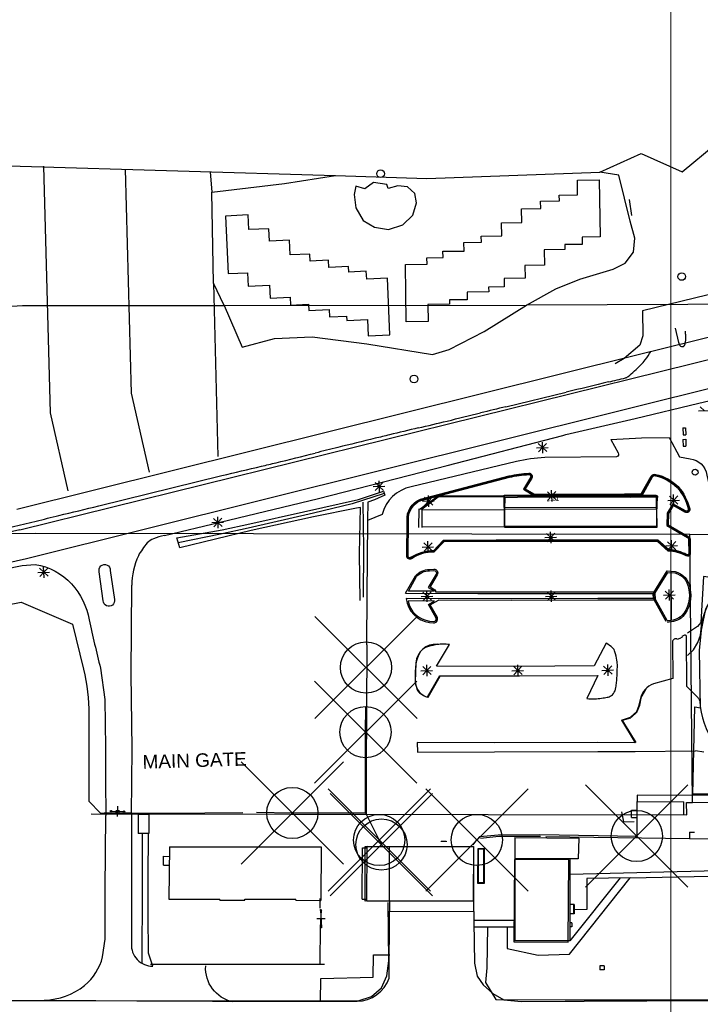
# Model space of a CAD drawing. Header units: metres. Extents: x 711 to 831, y 126 to 250.
# Tile 6 of 39: x 739.84 to 743.16, y 208.32 to 213.14. Entities that reach past the tile are written whole.
import ezdxf

# ---------------------------------------------------------------- set-up
doc = ezdxf.new("R2010")
doc.units = ezdxf.units.M
doc.header["$PDMODE"] = 35
doc.header["$PDSIZE"] = 0.25
for name, color, linetype in [('Scale_1-500', 253, 'CONTINUOUS'), ('x-Exist-Demolish$0$10-WEG', 253, 'CONTINUOUS'), ('x-Exist-Demolish$0$101', 253, 'CONTINUOUS'), ('x-Exist-Demolish$0$103', 253, 'CONTINUOUS'), ('x-Exist-Demolish$0$104', 253, 'CONTINUOUS'), ('x-Exist-Demolish$0$106', 253, 'CONTINUOUS'), ('x-Exist-Demolish$0$123', 253, 'CONTINUOUS'), ('x-Exist-Demolish$0$124', 253, 'CONTINUOUS'), ('x-Exist-Demolish$0$17-ITEMS', 253, 'CONTINUOUS'), ('x-Exist-Demolish$0$2', 253, 'CONTINUOUS'), ('x-Exist-Demolish$0$20-KAVEL', 253, 'CONTINUOUS'), ('x-Exist-Demolish$0$217', 253, 'CONTINUOUS'), ('x-Exist-Demolish$0$30-BUILD', 253, 'CONTINUOUS'), ('x-Exist-Demolish$0$5-KUST', 253, 'CONTINUOUS'), ('x-Exist-Demolish$0$708', 253, 'CONTINUOUS'), ('x-Exist-Demolish$0$725', 253, 'CONTINUOUS'), ('x-Exist-Demolish$0$731', 253, 'CONTINUOUS'), ('x-Exist-Demolish$0$738', 253, 'CONTINUOUS'), ('x-Exist-Demolish$0$746', 253, 'CONTINUOUS'), ('x-Exist-Demolish$0$749', 253, 'CONTINUOUS'), ('x-Exist-Demolish$0$759', 253, 'CONTINUOUS'), ('x-Exist-Demolish$0$766', 253, 'CONTINUOUS'), ('x-Exist-Demolish$0$775', 253, 'CONTINUOUS'), ('x-Exist-Demolish$0$778', 253, 'CONTINUOUS'), ('x-Exist-Demolish$0$792', 253, 'CONTINUOUS'), ('x-Exist-Demolish$0$800', 253, 'CONTINUOUS'), ('x-Exist-Demolish$0$806', 253, 'CONTINUOUS'), ('x-Exist-Demolish$0$807', 253, 'CONTINUOUS'), ('x-Exist-Demolish$0$999', 253, 'CONTINUOUS'), ('x-Exist-Demolish$0$LINASXX', 253, 'CONTINUOUS'), ('x-Exist-Demolish$0$NEO', 253, 'CONTINUOUS'), ('x-Exist-Demolish$0$RASTER', 253, 'x-Exist-Demolish$0$NIEUW$0$FENCE'), ('x-Exist-Demolish$0$TEXT', 253, 'CONTINUOUS'), ('x-Exist-Demolish$0$TEXT2', 253, 'CONTINUOUS'), ('x-Exist-Demolish$0$Z', 253, 'CONTINUOUS')]:
    doc.layers.add(name, color=color, linetype=linetype)
doc.layers.add('X-XX-AL-TEKENBLAD_DEELKADER-G', color=1, linetype='CONTINUOUS', lineweight=18, plot=False)
doc.styles.add('x-Exist-Demolish$0$NIEUW$0$STANDARD', font='arial.ttf')
doc.styles.add('x-Exist-Demolish$0$Standard', font='arial.ttf')
doc.linetypes.add('x-Exist-Demolish$0$NIEUW$0$FENCE', pattern='A,12.5,-2.5,["X",x-Exist-Demolish$0$NIEUW$0$STANDARD,S=1.8,R=0,X=0,Y=-0.9],-3.75', length=18.75)

# ---------------------------------------------------------------- blocks, each defined once
blk = doc.blocks.new('*U22')
at = {"layer": 'X-XX-AL-TEKENBLAD_DEELKADER-G'}
blk.add_lwpolyline([(20415.26, 16616.98), (20380.17, 15469.52), (21761.52, 15427.28), (21796.61, 16574.74)], close=True, dxfattribs=at)

msp = doc.modelspace()

# ---------------------------------------------------------------- linework, layer by layer
at = {"layer": 'x-Exist-Demolish$0$10-WEG'}
for points in [[(739.8393, 210.6433), (743.4228, 211.5303), (743.5629, 211.5588), (743.8344, 211.6046), (744.0166, 211.6211), (744.8416, 211.6398), (745.1384, 211.651), (745.321, 211.6637)], [(744.938, 211.4925), (744.2167, 211.4841), (743.986, 211.4726), (743.6438, 211.4313), (743.3355, 211.3646), (739.8722, 210.5011)], [(739.8401, 210.6434), (737.3957, 210.0915)], [(739.8722, 210.5011), (737.4279, 209.9491)]]:
    msp.add_lwpolyline(points, dxfattribs=at)
at = {"layer": 'x-Exist-Demolish$0$101'}
for points in [[(742.7274, 211.0853), (742.7633, 211.0195, -0.562915), (742.755, 211.0008), (742.4046, 210.9969, 0.04275), (742.2657, 210.9769), (741.7515, 210.853, 0.295687), (741.61, 210.7183), (741.5385, 210.6896), (741.5361, 210.5022), (741.5342, 210.3277), (741.5337, 210.0818)], [(742.7279, 211.0852), (742.8772, 211.0923), (743.0123, 211.0952), (743.0631, 211.0005), (743.1141, 210.9901, -0.354173), (743.196, 210.9113), (743.2127, 210.8384), (743.2171, 210.6393, 0.187459), (743.2976, 210.5018, 0.169761), (743.4577, 210.4447), (743.6749, 210.4456)], [(743.1022, 210.6081, -0.24742), (743.11, 210.5989), (743.1105, 210.5247, -0.434468), (743.0974, 210.5192, 0.127353), (743.0092, 210.5433), (742.9566, 210.5906), (742.7181, 210.59), (742.4392, 210.5898), (742.1671, 210.5903), (741.9097, 210.5893), (741.8614, 210.5387, 0.143402), (741.7537, 210.507, -0.733297), (741.735, 210.5159), (741.7355, 210.6881, -0.320247), (741.7979, 210.7894), (742.2315, 210.9031, -0.033277), (742.3268, 210.9162, -0.549189), (742.3376, 210.8975), (742.3033, 210.8431), (742.3491, 210.8149), (742.546, 210.8136), (742.7939, 210.8146)], [(743.1025, 210.608), (743.0039, 210.6661), (743.0051, 210.7247), (743.0308, 210.7676), (743.0911, 210.7334, 0.681286), (743.1085, 210.745, 0.126231), (743.0529, 210.8517, 0.148424), (742.9459, 210.9098, 0.361899), (742.9286, 210.9037), (742.878, 210.8145), (742.7939, 210.8146)], [(738.4733, 210.1939), (738.8851, 210.2734), (739.3374, 210.3642), (739.8505, 210.4687), (739.9149, 210.4733, -0.175406), (740.0919, 210.3794, -0.138514), (740.1785, 210.2031, 0.007109), (740.2331, 209.9669), (740.2554, 209.8143), (740.2577, 209.5801), (740.2581, 209.4169), (740.2589, 209.2479)], [(740.2803, 210.4447), (740.3022, 210.3034, -1.099396), (740.2469, 210.2971), (740.2278, 210.4376, -1.203023), (740.2812, 210.4455)], [(741.8755, 209.9771), (741.9385, 210.0834), (741.8795, 210.084, 0.411903), (741.7745, 209.9928), (741.7718, 209.9005, 0.342227), (741.8345, 209.8254), (741.8938, 209.9287)], [(739.9585, 208.3446, 0.160716), (740.1559, 208.4164, 0.150779), (740.2441, 208.5558), (740.2569, 208.6428), (740.2566, 208.8859), (740.2589, 209.2479)], [(740.3853, 209.2529), (740.3855, 208.9533), (740.3853, 208.7634), (740.3851, 208.6208, 0.444518), (740.4894, 208.511)], [(740.8783, 208.3363, -0.368784), (740.7477, 208.5121)]]:
    msp.add_lwpolyline(points, format="xyb", dxfattribs=at)
for points in [[(742.2087, 210.8039), (741.8843, 210.8033), (741.8046, 210.7451)], [(741.8059, 210.7422), (742.209, 210.7412)], [(742.2083, 210.6575), (741.8053, 210.6568)], [(743.0232, 210.2012), (743.0213, 210.4358)], [(740.3839, 209.9393), (740.3863, 210.3721)], [(743.0514, 210.1077), (743.0505, 210.1107)], [(743.0636, 210.1124), (743.0514, 210.1077)], [(743.0765, 210.1188), (743.0636, 210.1124)], [(743.0841, 210.1272), (743.0748, 210.1212)], [(743.0748, 210.1212), (743.0765, 210.1188)], [(743.0989, 209.8776), (743.0969, 210.1224)], [(743.0279, 210.0964), (743.0295, 209.917)], [(740.3877, 209.5733), (740.3839, 209.9393)], [(743.0295, 209.917), (742.9357, 209.8906)], [(743.1532, 209.8224), (743.0989, 209.8776)], [(740.385, 209.2536), (740.3877, 209.5733)], [(740.4368, 209.159), (740.4368, 208.8913), (740.4355, 208.5271)]]:
    msp.add_lwpolyline(points, dxfattribs=at)
msp.add_circle((743.1388, 210.9248), 0.0144, dxfattribs=at)
for centre, radius, start, end in [((743.046, 210.0927), 0.0185, 75.9145, 168.529), ((743.0893, 210.1216), 0.00761, 5.5906, 133.1905), ((742.9722, 209.7937), 0.1036, 110.6487, 165.7829), ((743.1336, 209.8013), 0.0288, 13.5113, 47.0817), ((743.5697, 209.8309), 0.4088, 183.1953, 214.5697)]:
    msp.add_arc(centre, radius, start, end, dxfattribs=at)
at = {"layer": 'x-Exist-Demolish$0$103'}
msp.add_lwpolyline([(743.3108, 210.3958), (743.1795, 210.4153), (743.1678, 210.1899), (743.15, 210.1715), (743.1017, 210.1387)], dxfattribs=at)
msp.add_lwpolyline([(743.1017, 210.0296), (743.1308, 210.0566), (743.1529, 210.0934), (743.1653, 210.1282), (743.1724, 210.1891, -0.156182), (743.2718, 210.3687), (743.3115, 210.3956)], format="xyb", dxfattribs=at)
at = {"layer": 'x-Exist-Demolish$0$104'}
for points in [[(741.8051, 210.655), (741.8052, 210.7435), (741.7897, 210.7451), (741.788, 210.6542)], [(742.9524, 210.6541), (742.2086, 210.654), (742.2093, 210.7444), (742.951, 210.7461), (742.9524, 210.6541)], [(740.4184, 209.2523), (740.4183, 209.1596)], [(740.4697, 209.2527), (740.4184, 209.2523)], [(740.4697, 209.2527), (740.4702, 209.1599)], [(740.4702, 209.1599), (740.4183, 209.1596)]]:
    msp.add_lwpolyline(points, dxfattribs=at)
at = {"layer": 'x-Exist-Demolish$0$106'}
for points in [[(742.2093, 210.7443), (742.2111, 210.802), (742.3307, 210.8039), (742.8224, 210.8038)], [(742.8224, 210.8038), (742.9518, 210.8042), (742.9517, 210.7464)], [(741.5347, 210.0814), (741.5336, 209.7568), (741.5313, 209.4803), (741.5316, 209.2557)], [(740.4896, 208.5108), (740.4676, 208.5751), (740.4672, 208.7595), (740.4665, 208.9432), (740.4683, 209.1599)]]:
    msp.add_lwpolyline(points, dxfattribs=at)
at = {"layer": 'x-Exist-Demolish$0$123'}
for points in [[(741.4945, 210.7909), (741.6171, 210.8328)], [(741.6171, 210.8328), (741.623, 210.8122)], [(741.2257, 210.7321), (741.4945, 210.7909)], [(741.5728, 210.7903), (741.5403, 210.7778)], [(741.623, 210.8122), (741.5728, 210.7903)], [(740.963, 210.6734), (741.2257, 210.7321)], [(741.4846, 210.7494), (741.2744, 210.7064)], [(741.5033, 210.7517), (741.4846, 210.7494)], [(741.4986, 210.5279), (741.5033, 210.7517)], [(741.5403, 210.7778), (741.5387, 210.6905)], [(741.2744, 210.7064), (740.9693, 210.6404)], [(740.6073, 210.6046), (740.8279, 210.6428)], [(740.9693, 210.6404), (740.6204, 210.5551)], [(740.8279, 210.6428), (740.963, 210.6734)], [(740.6204, 210.5551), (740.6073, 210.6046)], [(741.5031, 210.2981), (741.4986, 210.5279)]]:
    msp.add_lwpolyline(points, dxfattribs=at)
at = {"layer": 'x-Exist-Demolish$0$124'}
for points in [[(741.6203, 210.8217), (741.4639, 210.7711)], [(741.5183, 210.3146), (741.5198, 210.5499), (741.5165, 210.7792)], [(741.4639, 210.7711), (741.275, 210.7251)], [(741.275, 210.7251), (740.9554, 210.6517)], [(740.9554, 210.6517), (740.8198, 210.6219)], [(740.8198, 210.6219), (740.6138, 210.5799)]]:
    msp.add_lwpolyline(points, dxfattribs=at)
at = {"layer": 'x-Exist-Demolish$0$17-ITEMS'}
for centre in [(741.6023, 212.384), (743.0739, 211.8814), (741.7655, 211.3805)]:
    msp.add_circle(centre, 0.0186, dxfattribs=at)
at = {"layer": 'x-Exist-Demolish$0$2'}
for points, invisible_edges in [([(818.9406, 126.0717), (740.7537, 213.8783), (740.6035, 213.7606), (740.3713, 213.5794)], 9), ([(818.9406, 126.0717), (740.3713, 213.5794), (740.1665, 213.4366), (739.8765, 213.2757)], 9), ([(818.9406, 126.0717), (739.8765, 213.2757), (739.7556, 213.1971), (739.2435, 212.7437)], 9), ([(818.9406, 126.0717), (739.2435, 212.7437), (738.787, 212.3911), (737.9999, 211.7832)], 11), ([(818.9406, 126.0717), (737.9999, 211.7832), (737.8018, 211.6384), (737.3412, 211.3469)], 9), ([(818.9406, 126.0717), (737.3412, 211.3469), (736.8597, 211.0391), (736.1636, 210.5508)], 9), ([(818.9406, 126.0717), (736.1636, 210.5508), (734.8105, 209.5678), (734.1485, 209.0828)], 9), ([(818.9406, 126.0717), (734.1485, 209.0828), (733.4724, 208.5863), (732.7807, 208.1003)], 9)]:
    msp.add_3dface(points, dxfattribs=dict(at, invisible_edges=invisible_edges))
at = {"layer": 'x-Exist-Demolish$0$20-KAVEL'}
for points in [[(742.674, 212.3915), (742.8751, 212.4819), (743.0759, 212.3933), (743.237, 212.526), (743.9877, 213.0292), (744.6031, 213.7101)], [(739.2403, 212.7526), (739.2937, 212.6398), (739.6878, 212.4227), (739.841, 212.42)], [(739.841, 212.42), (741.3819, 212.3745)], [(739.9548, 212.4201), (739.9874, 211.2158)], [(740.3548, 212.4067), (740.3842, 211.3118)], [(740.7698, 212.3928), (740.7773, 212.2939)], [(740.8382, 211.7405), (740.7865, 211.8491), (740.7773, 212.2939), (741.1326, 212.3356), (741.3819, 212.3745)], [(741.3819, 212.3745), (741.8274, 212.3612), (742.674, 212.3915)], [(742.3153, 211.7416), (742.4581, 211.8209), (742.5756, 211.8686), (742.7392, 211.9176), (742.7977, 211.9459), (742.8379, 212), (742.8446, 212.0685), (742.8223, 212.1515), (742.767, 212.3767), (742.674, 212.3915)], [(742.8169, 212.2583), (742.8283, 212.1803)], [(740.7865, 211.8491), (740.8073, 211.0013)], [(743.3895, 211.8373), (742.8822, 211.7136)], [(740.8382, 211.7405), (740.9259, 211.5361), (741.0831, 211.5784), (741.2678, 211.5862), (741.5352, 211.5526), (741.856, 211.5007), (741.9367, 211.5252), (742.1079, 211.6119), (742.3153, 211.7416)], [(740.8382, 211.7405), (742.3153, 211.7416)], [(744.6815, 211.7514), (742.3153, 211.7416)], [(738.7593, 211.6256), (739.3801, 211.7099), (739.853, 211.7398)], [(739.853, 211.7398), (740.8382, 211.7405)], [(742.8822, 211.7136), (742.8838, 211.5917)], [(742.8545, 211.4989), (743.4278, 211.6407)], [(742.8838, 211.5917), (742.8689, 211.5463)], [(742.8689, 211.5463), (742.7922, 211.4803)], [(739.8249, 210.7437), (742.8545, 211.4989)], [(742.7922, 211.4803), (742.7491, 211.4551)], [(740.3842, 211.3118), (740.4721, 210.9251)], [(739.9874, 211.2158), (740.0741, 210.8344)], [(739.1728, 210.6221), (739.9164, 210.627)], [(739.9164, 210.627), (743.114, 210.622)], [(743.114, 210.622), (745.7694, 210.6208)], [(743.1261, 209.3113), (743.114, 210.622)], [(743.0993, 209.251), (743.0975, 209.3104), (743.1261, 209.3113)], [(743.1261, 209.3113), (743.8238, 209.315)], [(740.1882, 209.2545), (743.0993, 209.251)]]:
    msp.add_lwpolyline(points, dxfattribs=at)
at = {"layer": 'x-Exist-Demolish$0$217'}
for points in [[(743.1549, 211.2243), (743.2118, 211.226)], [(743.1842, 211.2252), (743.1634, 211.2447)], [(742.3945, 211.0174), (742.3928, 211.0725)], [(742.3643, 211.0441), (742.4212, 211.0458)], [(742.3937, 211.045), (742.3729, 211.0645)], [(742.3937, 211.045), (742.3741, 211.0242)], [(742.4132, 211.0658), (742.3937, 211.045)], [(742.4145, 211.0254), (742.3937, 211.045)], [(741.5958, 210.8556), (741.575, 210.8752)], [(741.5966, 210.8281), (741.5949, 210.8831)], [(741.6153, 210.8764), (741.5958, 210.8556)], [(741.5664, 210.8547), (741.6233, 210.8565)], [(741.5958, 210.8556), (741.5762, 210.8348)], [(741.6166, 210.8361), (741.5958, 210.8556)], [(742.439, 210.8096), (742.4182, 210.8292)], [(742.4398, 210.7821), (742.4381, 210.8372)], [(742.4586, 210.8304), (742.439, 210.8097)], [(741.8076, 210.7829), (741.8644, 210.7847)], [(741.8369, 210.7838), (741.8161, 210.8034)], [(741.8369, 210.7838), (741.8173, 210.763)], [(741.8377, 210.7563), (741.8361, 210.8113)], [(741.8565, 210.8046), (741.8369, 210.7838)], [(741.8577, 210.7643), (741.8369, 210.7838)], [(742.4096, 210.8088), (742.4665, 210.8105)], [(742.439, 210.8096), (742.4194, 210.7888)], [(742.4598, 210.7901), (742.439, 210.8097)], [(743.0053, 210.7873), (743.0622, 210.789)], [(743.0346, 210.7882), (743.0138, 210.8077)], [(743.0346, 210.7882), (743.0151, 210.7674)], [(743.0355, 210.7606), (743.0338, 210.8157)], [(743.0542, 210.809), (743.0347, 210.7882)], [(743.0554, 210.7686), (743.0347, 210.7882)], [(740.8071, 210.6794), (740.7863, 210.699)], [(740.8079, 210.6519), (740.8062, 210.7069)], [(740.8266, 210.7002), (740.8071, 210.6794)], [(740.7777, 210.6785), (740.8346, 210.6802)], [(740.8071, 210.6794), (740.7875, 210.6586)], [(740.8279, 210.6598), (740.8071, 210.6794)], [(741.8348, 210.5323), (741.8332, 210.5873)], [(742.4047, 210.6054), (742.4616, 210.6072)], [(742.4341, 210.6063), (742.4133, 210.6259)], [(742.4341, 210.6063), (742.4145, 210.5855)], [(742.4349, 210.5788), (742.4332, 210.6338)], [(742.4536, 210.6271), (742.4341, 210.6063)], [(742.4549, 210.5868), (742.4341, 210.6063)], [(743.0256, 210.5383), (743.0239, 210.5933)], [(743.0443, 210.5866), (743.0248, 210.5658)], [(741.8046, 210.5589), (741.8615, 210.5607)], [(741.834, 210.5598), (741.8132, 210.5794)], [(741.834, 210.5598), (741.8144, 210.539)], [(741.8536, 210.5806), (741.834, 210.5598)], [(741.8548, 210.5403), (741.834, 210.5598)], [(742.9954, 210.5649), (743.0523, 210.5667)], [(743.0247, 210.5658), (743.0039, 210.5854)], [(743.0247, 210.5658), (743.0052, 210.545)], [(743.0455, 210.5463), (743.0248, 210.5658)], [(739.9567, 210.4357), (739.9359, 210.4552)], [(739.9575, 210.4081), (739.9558, 210.4632)], [(739.9762, 210.4565), (739.9567, 210.4357)], [(739.9273, 210.4348), (739.9842, 210.4365)], [(739.9567, 210.4357), (739.9371, 210.4149)], [(739.9775, 210.4161), (739.9567, 210.4357)], [(741.8302, 210.2913), (741.8285, 210.3464)], [(742.4374, 210.2914), (742.4358, 210.3464)], [(743.0143, 210.2972), (743.0126, 210.3522)], [(741.8, 210.318), (741.8569, 210.3197)], [(741.8294, 210.3189), (741.8086, 210.3384)], [(741.8294, 210.3189), (741.8098, 210.2981)], [(741.8489, 210.3397), (741.8294, 210.3189)], [(741.8502, 210.2993), (741.8294, 210.3189)], [(742.4073, 210.318), (742.4641, 210.3197)], [(742.4366, 210.3189), (742.4158, 210.3385)], [(742.4366, 210.3189), (742.417, 210.2981)], [(742.4562, 210.3397), (742.4366, 210.3189)], [(742.4574, 210.2993), (742.4366, 210.3189)], [(742.9841, 210.3238), (743.041, 210.3255)], [(743.0134, 210.3247), (742.9926, 210.3443)], [(743.0134, 210.3247), (742.9939, 210.3039)], [(743.033, 210.3455), (743.0135, 210.3247)], [(743.0342, 210.3051), (743.0135, 210.3247)]]:
    msp.add_lwpolyline(points, dxfattribs=at)
at = {"layer": 'x-Exist-Demolish$0$30-BUILD'}
for points in [[(741.7278, 211.6598), (741.7237, 211.9395), (741.8291, 211.941), (741.8286, 211.9735), (741.9074, 211.9747), (741.907, 212.0046), (742.0099, 212.0061), (742.0093, 212.0473), (742.0945, 212.0486), (742.0941, 212.0786), (742.1948, 212.0801), (742.1938, 212.1432), (742.2919, 212.1447), (742.2908, 212.2123), (742.3845, 212.2137), (742.3839, 212.2505), (742.4757, 212.2519), (742.4753, 212.2797), (742.565, 212.281), (742.5639, 212.353), (742.6708, 212.3546), (742.6749, 212.0746), (742.5871, 212.0733), (742.5877, 212.0387), (742.5023, 212.0374), (742.5026, 212.014), (742.4018, 212.0125), (742.4029, 211.9361), (742.3073, 211.9346), (742.3083, 211.8736), (742.2057, 211.872), (742.2063, 211.8308), (742.1299, 211.8297), (742.1303, 211.8065), (742.025, 211.805), (742.0256, 211.768), (741.9381, 211.7667), (741.9385, 211.7456), (741.8333, 211.744), (741.8345, 211.6614)], [(740.8447, 212.177), (740.8577, 211.8954), (740.9519, 211.8997), (740.955, 211.8343), (741.0594, 211.8391), (741.0623, 211.7761), (741.1602, 211.7806), (741.162, 211.7417), (741.2494, 211.7457), (741.2508, 211.7157), (741.3516, 211.7203), (741.3533, 211.6836), (741.4363, 211.6874), (741.4373, 211.6663), (741.5376, 211.6709), (741.5413, 211.5922), (741.6481, 211.5971), (741.6353, 211.8732), (741.5342, 211.8685), (741.5325, 211.9071), (741.4473, 211.9031), (741.446, 211.9307), (741.3498, 211.9263), (741.3482, 211.9608), (741.2587, 211.9567), (741.2571, 211.9912), (741.1609, 211.9867), (741.1576, 212.0587), (741.0596, 212.0541), (741.0568, 212.1151), (740.9589, 212.1106), (740.9556, 212.1821)], [(741.5264, 209.0953), (742.0559, 209.096), (742.0562, 208.8295), (741.5267, 208.8289)], [(742.257, 209.0318), (742.2538, 208.6298), (742.5181, 208.6278), (742.5212, 209.0297)]]:
    msp.add_lwpolyline(points, close=True, dxfattribs=at)
for points in [[(742.2061, 210.7531), (742.9499, 210.754)], [(742.2061, 210.7531), (742.2062, 210.6617)], [(742.9499, 210.754), (742.9496, 210.6626)], [(742.2062, 210.6617), (742.95, 210.6626)]]:
    msp.add_lwpolyline(points, dxfattribs=at)
at = {"layer": 'x-Exist-Demolish$0$5-KUST'}
for points in [[(741.4804, 212.3224), (741.4728, 212.2825), (741.4814, 212.2167), (741.5163, 212.156), (741.5723, 212.1225), (741.6409, 212.1114), (741.7107, 212.1333), (741.7599, 212.1811), (741.7778, 212.2412), (741.7698, 212.2872), (741.7336, 212.3191), (741.6872, 212.3243), (741.6392, 212.3118), (741.632, 212.3314), (741.5679, 212.3405), (741.5248, 212.3105)], [(741.5248, 212.3105), (741.4804, 212.3224)]]:
    msp.add_lwpolyline(points, dxfattribs=at)
at = {"layer": 'x-Exist-Demolish$0$708'}
for points in [[(743.0786, 211.1413), (743.0923, 211.1422)], [(743.0786, 211.1413), (743.0808, 211.1074)], [(743.0923, 211.1422), (743.0945, 211.1083)], [(743.0798, 211.0853), (743.0935, 211.0857)], [(743.0798, 211.0853), (743.0808, 211.0521)], [(743.0808, 211.1074), (743.0945, 211.1083)], [(743.0935, 211.0857), (743.0945, 211.0525)], [(743.0808, 211.0521), (743.0945, 211.0525)], [(741.6455, 208.8299), (741.6454, 208.7789)], [(742.0562, 208.8295), (742.0562, 208.7785)], [(742.548, 208.8115), (742.527, 208.8115)], [(742.5444, 208.8115), (742.5444, 208.766)], [(742.548, 208.8115), (742.5481, 208.766)], [(741.6454, 208.7789), (742.0562, 208.7785)], [(742.5481, 208.766), (742.5271, 208.766)], [(742.0562, 208.7357), (742.2589, 208.7359)], [(742.5373, 208.723), (742.5272, 208.723)], [(742.5373, 208.723), (742.5374, 208.7026)], [(742.0561, 208.7035), (742.2589, 208.7035)], [(742.5374, 208.7026), (742.5272, 208.7026)]]:
    msp.add_lwpolyline(points, dxfattribs=at)
at = {"layer": 'x-Exist-Demolish$0$725'}
for points in [[(742.409, 209.1444), (743.1115, 209.134)], [(742.2589, 209.1389), (742.5702, 209.1361), (742.5681, 209.0355), (742.5267, 209.0348)], [(742.2214, 208.7035), (742.2214, 208.5967), (742.3721, 208.5647), (742.5246, 208.5702), (742.8224, 208.9421), (743.4464, 208.9557)], [(742.7723, 208.9419), (742.5273, 208.6347)], [(742.8224, 208.9421), (742.6092, 208.9399), (742.6103, 208.7881), (742.5481, 208.7861)]]:
    msp.add_lwpolyline(points, dxfattribs=at)
at = {"layer": 'x-Exist-Demolish$0$731'}
for points in [[(742.8558, 209.1381), (742.8565, 209.3153)], [(742.8565, 209.3153), (743.0835, 209.3145)], [(743.0833, 209.2495), (743.0835, 209.3145)], [(742.2589, 209.1389), (742.2589, 209.0349)], [(742.2589, 209.0349), (742.2588, 208.6347)], [(742.5267, 209.0348), (742.2589, 209.0349)], [(742.5267, 209.0348), (742.5273, 208.6347)], [(742.5273, 208.6347), (742.2588, 208.6347)]]:
    msp.add_lwpolyline(points, dxfattribs=at)
at = {"layer": 'x-Exist-Demolish$0$738'}
for points in [[(741.8164, 210.0652, 0.143078), (741.7915, 210.0393)], [(741.8361, 210.0734, 0.064006), (741.8164, 210.0652)], [(741.8798, 210.0825, 0.030459), (741.8361, 210.0734)], [(741.9069, 210.0844, 0.037126), (741.8798, 210.0825)], [(741.9385, 210.0823, 0.031877), (741.9069, 210.0844)], [(742.7357, 210.0664, 0.07394), (742.7038, 210.0889)], [(742.7474, 210.0474, 0.130866), (742.7357, 210.0664)], [(741.7915, 210.0393, 0.088479), (741.7743, 209.9845)], [(742.7571, 210.0056, 0.029414), (742.7474, 210.0474)], [(741.7743, 209.9845, 0.017361), (741.7708, 209.9469)], [(742.7592, 209.9788, 0.046975), (742.7571, 210.0056)], [(742.7584, 209.9476, 0.00447), (742.7592, 209.9788)], [(741.7708, 209.9469, 0.02377), (741.7705, 209.9193)], [(741.7705, 209.9193, 0.027958), (741.7724, 209.8989)], [(742.7553, 209.899, 0.012016), (742.7572, 209.9223)], [(742.7572, 209.9223, 0.005531), (742.7584, 209.9476)], [(741.7724, 209.8989, 0.020569), (741.7776, 209.8716)], [(741.7776, 209.8716, 0.158756), (741.7931, 209.8462)], [(742.7396, 209.8427, 0.122226), (742.752, 209.8728)], [(742.752, 209.8728, 0.010676), (742.7553, 209.899)], [(741.7931, 209.8462, 0.107137), (741.8314, 209.8254)], [(742.6095, 209.8189, 0.028622), (742.648, 209.8175)], [(742.648, 209.8175, 0.032127), (742.6822, 209.8204)], [(742.6822, 209.8204, 0.011077), (742.7095, 209.825)], [(742.7095, 209.825, 0.03242), (742.7186, 209.8274)], [(742.7186, 209.8274, 0.154886), (742.7396, 209.8427)]]:
    msp.add_lwpolyline(points, format="xyb", dxfattribs=at)
for points in [[(741.8748, 209.9762), (741.9385, 210.0823)], [(742.7038, 210.0889), (742.6459, 209.9785)], [(742.2609, 209.976), (741.8748, 209.9762)], [(742.6459, 209.9785), (742.2609, 209.976)], [(741.8314, 209.8254), (741.8914, 209.929)], [(741.8914, 209.929), (742.2814, 209.93)], [(742.2814, 209.93), (742.6644, 209.9306)], [(742.6644, 209.9306), (742.6095, 209.8189)], [(742.7789, 209.7136), (742.8466, 209.6026)], [(742.7812, 209.715), (742.8489, 209.604)], [(741.7814, 209.6045), (741.7821, 209.5568)], [(742.1598, 209.6016), (741.7814, 209.6045)], [(742.663, 209.6034), (742.1598, 209.6016)], [(742.8466, 209.6026), (742.663, 209.6034)], [(741.7821, 209.5568), (742.1595, 209.5577)], [(742.1595, 209.5577), (742.6633, 209.5599)], [(742.6633, 209.5599), (742.8461, 209.5602)], [(742.8461, 209.5602), (743.1413, 209.5624)]]:
    msp.add_lwpolyline(points, dxfattribs=at)
at = {"layer": 'x-Exist-Demolish$0$746'}
for points in [[(742.8731, 209.8212), (742.8997, 209.867)], [(742.8658, 209.7871), (742.8731, 209.8212)], [(742.8684, 209.7865), (742.8757, 209.8206)], [(742.8541, 209.7559), (742.8658, 209.7871)], [(742.8566, 209.7549), (742.8683, 209.7861)], [(742.7789, 209.7136), (742.8241, 209.7278)], [(742.7797, 209.711), (742.8249, 209.7253)], [(742.8241, 209.7278), (742.8541, 209.7559)], [(742.8259, 209.7259), (742.8559, 209.7539)], [(743.1809, 209.556), (743.1413, 209.5624)]]:
    msp.add_lwpolyline(points, dxfattribs=at)
at = {"layer": 'x-Exist-Demolish$0$749'}
for points in [[(742.8955, 211.4745, 0.02563), (742.9228, 211.5149)], [(742.873, 211.4488, 0.036511), (742.8955, 211.4745)], [(742.8114, 211.3925, 0.019097), (742.873, 211.4488)], [(742.7164, 211.3662, 0.000135), (742.5091, 211.3161)], [(742.7164, 211.3662, 0.000337), (742.7991, 211.3862)], [(742.7991, 211.3862, 0.116656), (742.8114, 211.3925)], [(741.9275, 211.1752, 0.000294), (742.0904, 211.2148)], [(742.2148, 211.245, 0.000385), (742.0904, 211.2148)], [(741.7866, 211.1414, 0.00115), (741.9275, 211.1752)], [(741.7866, 211.1414, 0.001067), (741.6458, 211.1076)], [(741.5758, 211.0906, 0.000204), (741.394, 211.0461)], [(741.6458, 211.1076, 0.000529), (741.5758, 211.0906)], [(741.394, 211.0461, 0.000908), (741.2829, 211.0186)], [(741.0916, 210.9712, 0.000527), (741.2829, 211.0186)], [(740.8261, 210.9083, 0.000856), (741.0197, 210.9538)], [(741.0197, 210.9538, 0.002301), (741.0916, 210.9712)], [(740.0301, 210.7132, 0.000462), (740.225, 210.7609)], [(739.6972, 210.6331, 0.000357), (739.9188, 210.6862)], [(739.9188, 210.6862, 0.00081), (740.0301, 210.7132)], [(741.488, 208.3394, 0.310893), (741.6446, 208.4527)]]:
    msp.add_lwpolyline(points, format="xyb", dxfattribs=at)
for points in [[(742.2148, 211.245), (742.5091, 211.3161)], [(743.1565, 211.2621), (743.4837, 211.3388)], [(742.8465, 211.1874), (743.1565, 211.2621)], [(742.5074, 211.1085), (742.8465, 211.1874)], [(740.5459, 210.6157), (740.8191, 210.6807), (741.2996, 210.797), (741.9277, 210.957), (742.4924, 211.105), (742.5074, 211.1085)], [(740.225, 210.7609), (740.8261, 210.9083)], [(742.5268, 208.9612), (743.4462, 208.9836)], [(741.6446, 208.4527), (741.6454, 208.7789)], [(742.1242, 208.7035), (742.1211, 208.5022)], [(742.1211, 208.5022), (742.115, 208.4308)], [(742.115, 208.4308), (742.1648, 208.348)], [(742.1648, 208.348), (742.5038, 208.3469)], [(742.5038, 208.3469), (743.0799, 208.3463)], [(743.0799, 208.3463), (743.5223, 208.3467)]]:
    msp.add_lwpolyline(points, dxfattribs=at)
for centre, radius, start, end in [((740.5268, 210.5144), 0.0918, 111.7088, 135.2755), ((740.6093, 210.3105), 0.3117, 101.7357, 111.9262), ((740.7314, 210.3455), 0.3568, 139.124, 151.2655), ((740.7339, 210.3708), 0.3476, 155.124, 179.7819)]:
    msp.add_arc(centre, radius, start, end, dxfattribs=at)
at = {"layer": 'x-Exist-Demolish$0$759'}
for points in [[(741.8288, 209.9552), (741.808, 209.9748)], [(741.8297, 209.9277), (741.828, 209.9828)], [(741.8484, 209.976), (741.8288, 209.9553)], [(742.2734, 209.9554), (742.2526, 209.975)], [(742.2743, 209.9279), (742.2726, 209.9829)], [(742.293, 209.9762), (742.2735, 209.9554)], [(742.7129, 209.9575), (742.6921, 209.9771)], [(742.7138, 209.93), (742.7121, 209.985)], [(742.7325, 209.9783), (742.7129, 209.9575)], [(741.7995, 209.9543), (741.8563, 209.9561)], [(741.8288, 209.9552), (741.8092, 209.9344)], [(741.8496, 209.9357), (741.8288, 209.9553)], [(742.2441, 209.9545), (742.3009, 209.9562)], [(742.2734, 209.9554), (742.2538, 209.9346)], [(742.2942, 209.9358), (742.2735, 209.9554)], [(742.6836, 209.9566), (742.7404, 209.9583)], [(742.7129, 209.9575), (742.6933, 209.9367)], [(742.7337, 209.9379), (742.7129, 209.9575)], [(742.6945, 208.5131), (742.6741, 208.5131)], [(742.6741, 208.5131), (742.6741, 208.4927)], [(742.6945, 208.4927), (742.6741, 208.4927)], [(742.6945, 208.5131), (742.6945, 208.4927)]]:
    msp.add_lwpolyline(points, dxfattribs=at)
for centre in [(741.829, 209.953), (742.2736, 209.9532), (742.7125, 209.9547)]:
    msp.add_circle(centre, 0.0051, dxfattribs=at)
at = {"layer": 'x-Exist-Demolish$0$766'}
for points in [[(743.112, 209.1663), (743.1115, 209.1337)], [(743.1119, 209.1663), (743.1362, 209.1659)], [(743.1115, 209.134), (743.4212, 209.1296)]]:
    msp.add_lwpolyline(points, dxfattribs=at)
at = {"layer": 'x-Exist-Demolish$0$775'}
for points in [[(741.3083, 208.7852), (741.3136, 208.7001)], [(741.3085, 208.7001), (741.3134, 208.7852)], [(741.3108, 208.7852), (741.311, 208.7001)], [(741.3313, 208.7427), (741.2905, 208.7426)]]:
    msp.add_lwpolyline(points, dxfattribs=at)
for centre in [(741.3108, 208.7852), (741.311, 208.7001)]:
    msp.add_circle(centre, 0.00255, dxfattribs=at)
at = {"layer": 'x-Exist-Demolish$0$778'}
for points in [[(739.641, 208.3432), (740.0097, 208.3438)], [(740.0097, 208.3438), (740.4112, 208.3421)], [(740.4112, 208.3421), (740.7805, 208.3396)], [(740.7805, 208.3396), (741.1309, 208.339)], [(741.1309, 208.339), (741.488, 208.3394)]]:
    msp.add_lwpolyline(points, dxfattribs=at)
at = {"layer": 'x-Exist-Demolish$0$792'}
for points in [[(742.8561, 209.3472), (742.8556, 209.3434)], [(742.8556, 209.3434), (742.8565, 209.3153)], [(743.4221, 209.3446), (742.8561, 209.3472)], [(742.8284, 209.2373), (742.8287, 209.2729)], [(742.8287, 209.2729), (742.8563, 209.2728)], [(742.8284, 209.2373), (742.8562, 209.2372)], [(741.8978, 209.1222), (741.8978, 209.1187)], [(741.8978, 209.1222), (741.9224, 209.122)], [(741.9224, 209.122), (741.9224, 209.1187)]]:
    msp.add_lwpolyline(points, dxfattribs=at)
at = {"layer": 'x-Exist-Demolish$0$800'}
msp.add_lwpolyline([(742.3829, 209.145), (742.1805, 209.1439), (742.0905, 209.1352)], dxfattribs=at)
at = {"layer": 'x-Exist-Demolish$0$806'}
for points in [[(743.06, 211.5583), (743.0431, 211.6296)], [(743.062, 211.5495), (743.06, 211.5583)]]:
    msp.add_lwpolyline(points, dxfattribs=at)
for points in [[(743.0928, 211.6006, 0.00815), (743.0917, 211.6138)], [(743.0931, 211.5932, 0.014546), (743.0928, 211.6006)], [(743.062, 211.5495, 0.182078), (743.0674, 211.5415)], [(743.0855, 211.5429, 0.147581), (743.0907, 211.5528)], [(743.0907, 211.5528, 0.017695), (743.0926, 211.5647)], [(743.0926, 211.5647, 0.028275), (743.0931, 211.5723)], [(743.0932, 211.5799, 0.001846), (743.0931, 211.5932)], [(743.0931, 211.5723, 0.00322), (743.0932, 211.5799)], [(743.0674, 211.5415, 0.178867), (743.0769, 211.5389)], [(743.0769, 211.5389, 0.176697), (743.0855, 211.5429)]]:
    msp.add_lwpolyline(points, format="xyb", dxfattribs=at)
at = {"layer": 'x-Exist-Demolish$0$807'}
for points in [[(742.0766, 209.0843), (742.076, 208.9165)], [(742.1099, 209.0842), (742.0766, 209.0843)], [(742.0792, 209.0818), (742.0785, 208.919)], [(742.1073, 209.0817), (742.0792, 209.0818)], [(742.1067, 208.9189), (742.1073, 209.0817)], [(742.1092, 208.9164), (742.1099, 209.0842)], [(742.076, 208.9165), (742.1092, 208.9164)], [(742.0785, 208.919), (742.1067, 208.9189)]]:
    msp.add_lwpolyline(points, dxfattribs=at)
at = {"layer": 'x-Exist-Demolish$0$LINASXX'}
for points in [[(743.1037, 210.6119, -0.254541), (743.1141, 210.5993), (743.1146, 210.524, -0.456734), (743.0955, 210.5155, 0.12978), (743.0076, 210.5392), (742.955, 210.5865), (742.7181, 210.586), (742.4392, 210.5857), (742.1671, 210.5862), (741.9114, 210.5853), (741.8631, 210.5346, 0.145045), (741.7563, 210.5039, -0.711502), (741.7309, 210.5161), (741.7314, 210.688, -0.320629), (741.7966, 210.7933), (742.2306, 210.9071, -0.033385), (742.3267, 210.9202, -0.557383), (742.3412, 210.8955), (742.309, 210.8444), (742.3503, 210.819), (742.546, 210.8177), (742.7939, 210.8186), (742.8757, 210.8186), (742.9251, 210.9058, -0.357537), (742.947, 210.9137, -0.148188), (743.0559, 210.8545, -0.12636), (743.1125, 210.7459, -0.677242), (743.089, 210.7299), (743.0323, 210.7621), (743.0092, 210.7235), (743.0081, 210.6684), (743.1037, 210.6119)], [(742.7939, 210.8119), (742.8796, 210.8119), (742.9309, 210.9024, -0.365943), (742.9452, 210.9073, -0.148609), (743.051, 210.8499, -0.126142), (743.1059, 210.7444, -0.685359), (743.0926, 210.7356), (743.0299, 210.7712), (743.0025, 210.7255), (743.0013, 210.6646), (743.1012, 210.6057, -0.292582), (743.1073, 210.5986), (743.1079, 210.5252, -0.410894), (743.0986, 210.5215, 0.125792), (743.0102, 210.5459), (742.9576, 210.5932), (742.7181, 210.5927), (742.4392, 210.5925), (742.1671, 210.5929), (741.9085, 210.592), (741.8603, 210.5414, 0.142429), (741.752, 210.5091, -0.755905), (741.7376, 210.5157), (741.7381, 210.6882, -0.319986), (741.7987, 210.7869), (742.2321, 210.9006, -0.0332), (742.3268, 210.9135, -0.541421), (742.3353, 210.8988), (742.2997, 210.8423), (742.3483, 210.8123), (742.546, 210.8109), (742.794, 210.8119)], [(741.7246, 210.333), (741.7728, 210.4185, -0.234017), (741.8417, 210.4492), (741.8625, 210.4506, -0.61892), (741.879, 210.4238), (741.8439, 210.3645), (741.8678, 210.3501, -0.334129), (741.8702, 210.3409)], [(742.9981, 210.195), (742.9393, 210.3017), (742.9373, 210.3368), (743.0018, 210.4426), (743.0415, 210.4391, -0.309619), (743.1133, 210.3596, -0.249416), (743.0793, 210.2191, -0.206353), (743.002, 210.1927, -0.206353)], [(741.7279, 210.3073, 0.351959), (741.8413, 210.1904), (741.86, 210.189, 0.556753), (741.8798, 210.2141), (741.8449, 210.2764), (741.8853, 210.299, 0.273769)]]:
    msp.add_lwpolyline(points, format="xyb", dxfattribs=at)
for points in [[(742.951, 210.7461), (742.9563, 210.8087), (742.8224, 210.8083), (742.3307, 210.8083), (742.2087, 210.8084), (741.8829, 210.8078), (741.796, 210.7444)], [(741.7246, 210.333), (742.0779, 210.3325), (742.5067, 210.332), (742.9326, 210.3327), (742.9342, 210.3075), (742.663, 210.3077), (742.2398, 210.3069), (741.7279, 210.3073)], [(741.8702, 210.3409), (742.0779, 210.3406), (742.5067, 210.3401), (742.9397, 210.3408)], [(742.9405, 210.2994), (742.663, 210.2996), (742.2398, 210.2987), (741.8853, 210.299)]]:
    msp.add_lwpolyline(points, dxfattribs=at)
for points in [[(741.7382, 210.3434), (741.7783, 210.4147, -0.233214), (741.8418, 210.4425), (741.863, 210.4439, -0.623244), (741.8733, 210.4273), (741.8347, 210.3621), (741.8638, 210.3447, -0.521617), (741.8633, 210.3428)], [(743.0033, 210.1994), (742.9459, 210.3036), (742.9441, 210.3351), (743.0053, 210.4355), (743.0404, 210.4325, -0.309309), (743.1066, 210.3583, -0.249476), (743.0746, 210.2239, -0.203064)], [(741.7364, 210.2955, 0.323314), (741.8419, 210.1971), (741.8606, 210.1957, 0.54699), (741.8736, 210.2113), (741.8357, 210.279), (741.8646, 210.2952, 0.06187), (741.8633, 210.2961)]]:
    msp.add_lwpolyline(points, format="xyb", close=True, dxfattribs=at)
at = {"layer": 'x-Exist-Demolish$0$NEO'}
for points in [[(742.7797, 209.2651), (742.7886, 209.2168)], [(742.7886, 209.2168), (742.8414, 209.2184)], [(741.308, 208.3377), (741.3097, 208.45), (741.5667, 208.4563), (741.5673, 208.5668), (741.6476, 208.5659)]]:
    msp.add_lwpolyline(points, dxfattribs=at)
at = {"layer": 'x-Exist-Demolish$0$RASTER'}
for points in [[(742.2059, 210.7532), (742.206, 210.8125)], [(742.206, 210.8125), (742.6124, 210.8125)], [(742.643, 210.8125), (742.9489, 210.8125), (742.9489, 210.7531)], [(740.9958, 209.2628), (741.1708, 209.2594), (741.5292, 209.2595), (741.5286, 209.6545), (741.5294, 209.7766)], [(740.2535, 209.2612), (740.3855, 209.2608)], [(741.5292, 209.2595), (741.5954, 209.1272), (741.6064, 209.1052)], [(742.0727, 209.1277), (742.0873, 209.1441), (742.1774, 209.1527), (742.3797, 209.1538), (742.8542, 209.1469)], [(742.0541, 209.1035), (742.0727, 209.1277)], [(741.3077, 208.7941), (741.3066, 208.8412)], [(741.3071, 208.5206), (741.3079, 208.7089)], [(740.4772, 208.5211), (741.3282, 208.5206)]]:
    msp.add_lwpolyline(points, dxfattribs=at)
msp.add_lwpolyline([(738.3011, 209.1587), (738.2132, 209.2587), (738.2048, 209.9696), (739.846, 210.2901), (740.0975, 210.1823), (740.1509, 209.962, -0.059747), (740.1773, 209.7401), (740.1769, 209.3165), (740.234, 209.2592), (740.393, 209.2588), (740.558, 209.258), (740.9288, 209.2622)], format="xyb", dxfattribs=at)
for p in [(741.5308, 209.9705), (741.5308, 209.9705), (741.5286, 209.6545), (741.1708, 209.2594), (741.5954, 209.1272), (742.0727, 209.1277), (742.8542, 209.1469), (741.6064, 209.1052)]:
    msp.add_point(p, dxfattribs=at)
at = {"layer": 'x-Exist-Demolish$0$TEXT'}
for points in [[(740.3173, 209.293), (740.3156, 209.2419)], [(740.2844, 209.2686), (740.3484, 209.2663)], [(740.3093, 209.2732), (740.309, 209.2623)], [(740.3239, 209.2727), (740.3236, 209.2618)]]:
    msp.add_lwpolyline(points, dxfattribs=at)
for centre in [(740.2844, 209.2686), (740.3484, 209.2663)]:
    msp.add_circle(centre, 0.00365, dxfattribs=at)
at = {"layer": 'x-Exist-Demolish$0$TEXT2'}
for points in [[(740.5703, 209.0947), (740.5681, 208.8388)], [(740.5703, 209.0947), (741.3119, 209.0936)], [(741.5351, 208.83), (741.5361, 209.0966)], [(741.5361, 209.0966), (742.0573, 209.0946)], [(741.6455, 208.8299), (741.6465, 209.0965)], [(742.0562, 208.8295), (742.0573, 209.0946)], [(740.5419, 209.0051), (740.5407, 209.0476)], [(740.5407, 209.0476), (740.5699, 209.0474)], [(741.3119, 209.0936), (741.3097, 208.8324)], [(741.5123, 208.8376), (741.5133, 209.089)], [(741.5133, 209.089), (741.5361, 209.0889)], [(740.5419, 209.0051), (740.5695, 209.0049)], [(740.5681, 208.8388), (740.817, 208.8384)], [(740.8169, 208.8335), (740.817, 208.8384)], [(740.8169, 208.8335), (740.9393, 208.8333)], [(740.9393, 208.8382), (741.1882, 208.8379)], [(740.9393, 208.8333), (740.9393, 208.8382)], [(741.1882, 208.8326), (741.1882, 208.8379)], [(741.1882, 208.8326), (741.3097, 208.8324)], [(741.5123, 208.8376), (741.5351, 208.8376)], [(741.5351, 208.83), (742.0562, 208.8295)]]:
    msp.add_lwpolyline(points, dxfattribs=at)
at = {"layer": 'x-Exist-Demolish$0$Z'}
for points in [[(743.5145, 209.3509), (743.1281, 209.3514), (743.1373, 209.7779), (743.1647, 209.7738), (743.1611, 210.0537), (743.1704, 210.1531), (743.192, 210.2578), (743.2271, 210.3233), (743.2776, 210.3744), (743.3358, 210.4134), (743.4118, 210.4405), (743.466, 210.4496), (743.6122, 210.4466), (744.1025, 210.4492), (745.7788, 210.4452)], [(741.4929, 208.3411), (741.557, 208.3617), (741.6063, 208.4051), (741.6332, 208.4632), (741.642, 208.5361), (741.6398, 208.8225)], [(742.0562, 208.8295), (742.0606, 208.5247), (742.0735, 208.4612), (742.1034, 208.4203), (742.1509, 208.3776), (742.2047, 208.3462), (742.2908, 208.3379)], [(738.1742, 207.2913), (738.2449, 207.4962), (738.3304, 207.7235), (738.413, 207.9023), (738.4613, 207.9809), (738.5164, 208.0486), (738.5764, 208.1034), (738.6733, 208.1746), (738.7815, 208.2352), (738.899, 208.2807), (739.0408, 208.3224), (739.1393, 208.3387), (739.3703, 208.3435), (739.8673, 208.343)], [(739.8673, 208.343), (741.4929, 208.3411)], [(742.2908, 208.3379), (743.5168, 208.3445)]]:
    msp.add_lwpolyline(points, dxfattribs=at)

# ---------------------------------------------------------------- texts
at = {"layer": 'x-Exist-Demolish$0$999', "style": 'x-Exist-Demolish$0$Standard'}
msp.add_text('  2.11', height=0.02244, rotation=1.7515, dxfattribs=at).set_placement((742.3963, 210.7825))
at = {"layer": 'x-Exist-Demolish$0$TEXT', "style": 'x-Exist-Demolish$0$Standard'}
msp.add_text('MAIN GATE', height=0.06629, rotation=1.7515, dxfattribs=at).set_placement((740.4399, 209.4757))

# ---------------------------------------------------------------- next in the draw order: block references
at = {"layer": 'Scale_1-500', "xscale": 0.02038089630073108, "yscale": 0.02038089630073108, "zscale": 0.02038089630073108, "rotation": 1.751488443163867}
msp.add_blockref('*U22', (337.4849, -133.3271), dxfattribs=at)

doc.saveas('drawing.dxf')
